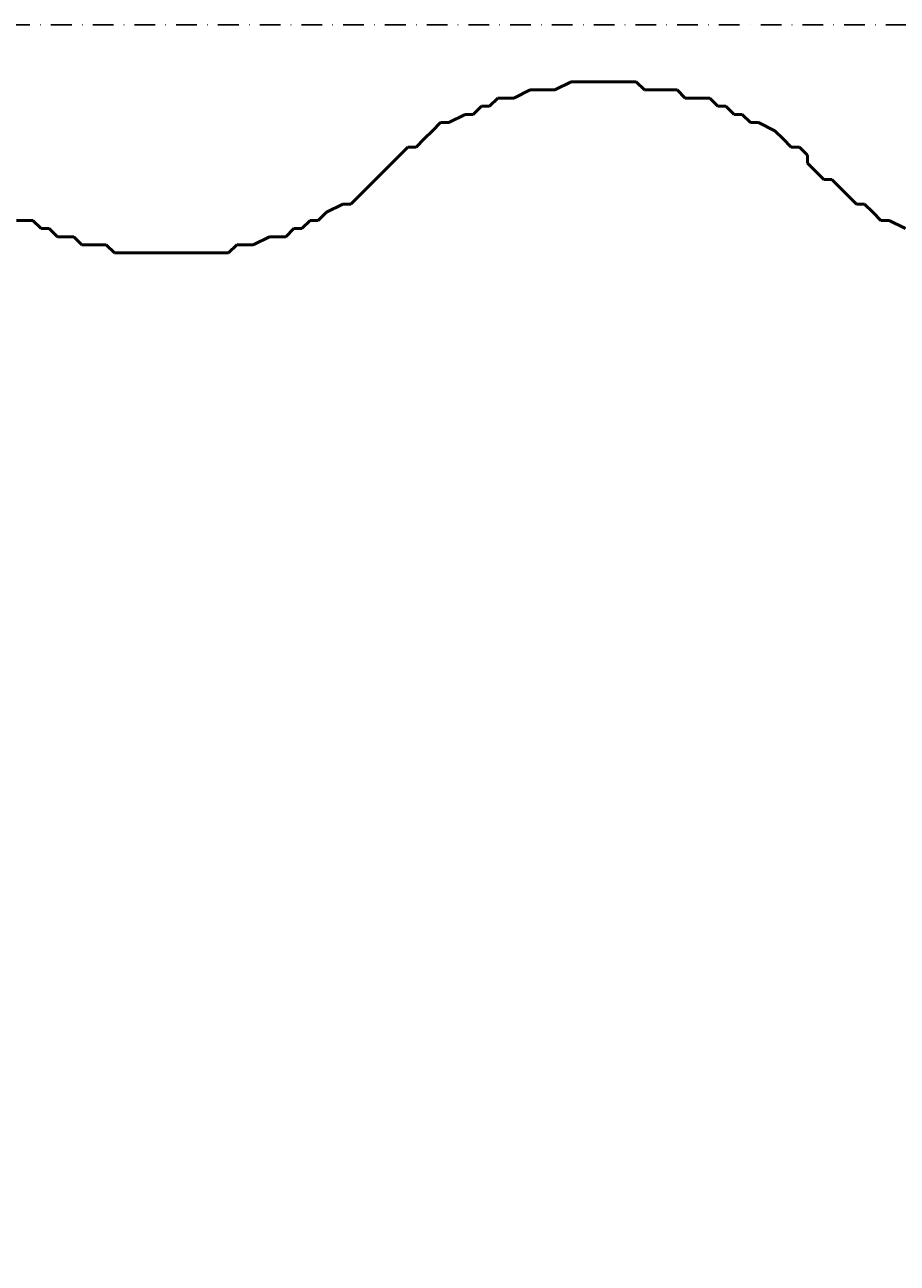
# Model space of a CAD drawing. Header units: millimetres. Extents: x 361 to 67326, y 666 to 56869.
# Tile 96 of 129: x 57639 to 57906, y 13591 to 13971. Entities that reach past the tile are written whole.
import ezdxf

# ---------------------------------------------------------------- set-up
doc = ezdxf.new("R2010")
doc.units = ezdxf.units.MM
doc.linetypes.add('DASHDOT', pattern=[25.4, 12.7, -6.35, 0, -6.35])
for name, color, linetype in [('maat', 1, 'Continuous'), ('stramien', 1, 'DASHDOT'), ('vanarris', 253, 'Continuous')]:
    doc.layers.add(name, color=color, linetype=linetype)
doc.styles.get("Standard").update_dxf_attribs({"font": 'arial.ttf'})
doc.dimstyles.new('Annotative', dxfattribs={"dimscale": 0, "dimtxt": 2, "dimasz": 2.5, "dimexe": 1.25, "dimexo": 0.625, "dimtad": 1, "dimdec": 0, "dimtxsty": 'Standard', "dimcen": 2.5, "dimadec": 0, "dimazin": 0, "dimtfac": 1, "dimtdec": 0, "dimtmove": 0, "dimatfit": 3, "dimfxl": 1, "dimarcsym": 0})

# ---------------------------------------------------------------- blocks, each defined once
blk = doc.blocks.new('*D423')
at = {"layer": 'Defpoints', "color": 0, "transparency": 16777216}
for p in [(52458.87, 13971.19), (59658.87, 13971.19), (59658.87, 13168.94)]:
    blk.add_point(p, dxfattribs=at)
at = {"layer": 'maat', "color": 0, "lineweight": -2, "transparency": 16777216}
for p, q in [((52458.87, 13908.69), (52458.87, 13043.94)), ((59658.87, 13908.69), (59658.87, 13043.94)), ((52708.87, 13168.94), (59408.87, 13168.94))]:
    blk.add_line(p, q, dxfattribs=at)
at = {"layer": 'maat', "color": 0, "transparency": 16777216}
for points in [[(52708.87, 13210.6), (52708.87, 13127.27), (52458.87, 13168.94)], [(59408.87, 13210.6), (59408.87, 13127.27), (59658.87, 13168.94)]]:
    blk.add_solid(points, dxfattribs=at)
at = {"layer": 'maat', "color": 0, "transparency": 16777216, "insert": (56058.87, 13333.55), "char_height": 200, "attachment_point": 5}
blk.add_mtext('7200', dxfattribs=at)

msp = doc.modelspace()

# ---------------------------------------------------------------- linework, layer by layer
at = {"layer": 'stramien', "color": 1, "ltscale": 0.5}
msp.add_lwpolyline([(1736.51, 13971.19), (67326.24, 13971.19)], dxfattribs=at)
at = {"layer": 'vanarris', "lineweight": 50}
for p, q in [((57801.37, 13951.19), (57806.37, 13953.69)), ((57806.37, 13953.69), (57808.87, 13953.69)), ((57808.87, 13953.69), (57811.37, 13953.69)), ((57811.37, 13953.69), (57813.87, 13953.69)), ((57813.87, 13953.69), (57818.87, 13953.69)), ((57818.87, 13953.69), (57821.37, 13953.69)), ((57821.37, 13953.69), (57823.87, 13953.69)), ((57823.87, 13953.69), (57826.37, 13953.69)), ((57826.37, 13953.69), (57828.87, 13951.19)), ((57788.87, 13948.69), (57793.87, 13951.19)), ((57793.87, 13951.19), (57796.37, 13951.19)), ((57796.37, 13951.19), (57798.87, 13951.19)), ((57798.87, 13951.19), (57801.37, 13951.19)), ((57828.87, 13951.19), (57833.87, 13951.19)), ((57833.87, 13951.19), (57836.37, 13951.19)), ((57836.37, 13951.19), (57838.87, 13951.19)), ((57838.87, 13951.19), (57841.37, 13948.69)), ((57776.37, 13943.69), (57778.87, 13946.19)), ((57778.87, 13946.19), (57781.37, 13946.19)), ((57781.37, 13946.19), (57783.87, 13948.69)), ((57783.87, 13948.69), (57786.37, 13948.69)), ((57786.37, 13948.69), (57788.87, 13948.69)), ((57841.37, 13948.69), (57846.37, 13948.69)), ((57846.37, 13948.69), (57848.87, 13948.69)), ((57848.87, 13948.69), (57851.37, 13946.19)), ((57851.37, 13946.19), (57853.87, 13946.19)), ((57853.87, 13946.19), (57856.37, 13943.69)), ((57768.87, 13941.19), (57773.87, 13943.69)), ((57773.87, 13943.69), (57776.37, 13943.69)), ((57856.37, 13943.69), (57858.87, 13943.69)), ((57858.87, 13943.69), (57861.37, 13941.19)), ((57761.37, 13936.19), (57763.87, 13938.69)), ((57763.87, 13938.69), (57766.37, 13941.19)), ((57766.37, 13941.19), (57768.87, 13941.19)), ((57861.37, 13941.19), (57863.87, 13941.19)), ((57863.87, 13941.19), (57868.87, 13938.69)), ((57868.87, 13938.69), (57871.37, 13936.19)), ((57758.87, 13933.69), (57761.37, 13936.19)), ((57871.37, 13936.19), (57873.87, 13933.69)), ((57751.37, 13928.69), (57753.87, 13931.19)), ((57753.87, 13931.19), (57756.37, 13933.69)), ((57756.37, 13933.69), (57758.87, 13933.69)), ((57873.87, 13933.69), (57876.37, 13933.69)), ((57876.37, 13933.69), (57878.87, 13931.19)), ((57878.87, 13931.19), (57878.87, 13928.69)), ((57748.87, 13926.19), (57751.37, 13928.69)), ((57878.87, 13928.69), (57881.37, 13926.19)), ((57743.87, 13921.19), (57746.37, 13923.69)), ((57746.37, 13923.69), (57748.87, 13926.19)), ((57881.37, 13926.19), (57883.87, 13923.69)), ((57883.87, 13923.69), (57886.37, 13923.69)), ((57886.37, 13923.69), (57888.87, 13921.19)), ((57738.87, 13916.19), (57741.37, 13918.69)), ((57741.37, 13918.69), (57743.87, 13921.19)), ((57888.87, 13921.19), (57891.37, 13918.69)), ((57891.37, 13918.69), (57893.87, 13916.19)), ((57731.37, 13913.69), (57736.37, 13916.19)), ((57736.37, 13916.19), (57738.87, 13916.19)), ((57893.87, 13916.19), (57896.37, 13916.19)), ((57896.37, 13916.19), (57898.87, 13913.69)), ((57636.37, 13911.19), (57641.37, 13911.19)), ((57641.37, 13911.19), (57643.87, 13908.69)), ((57723.87, 13908.69), (57726.37, 13911.19)), ((57726.37, 13911.19), (57728.87, 13911.19)), ((57728.87, 13911.19), (57731.37, 13913.69)), ((57898.87, 13913.69), (57901.37, 13911.19)), ((57901.37, 13911.19), (57903.87, 13911.19)), ((57903.87, 13911.19), (57908.87, 13908.69)), ((57643.87, 13908.69), (57646.37, 13908.69)), ((57646.37, 13908.69), (57648.87, 13906.19)), ((57718.87, 13906.19), (57721.37, 13908.69)), ((57721.37, 13908.69), (57723.87, 13908.69)), ((57648.87, 13906.19), (57651.37, 13906.19)), ((57651.37, 13906.19), (57653.87, 13906.19)), ((57653.87, 13906.19), (57656.37, 13903.69)), ((57656.37, 13903.69), (57661.37, 13903.69)), ((57661.37, 13903.69), (57663.87, 13903.69)), ((57663.87, 13903.69), (57666.37, 13901.19)), ((57701.37, 13901.19), (57703.87, 13903.69)), ((57703.87, 13903.69), (57706.37, 13903.69)), ((57706.37, 13903.69), (57708.87, 13903.69)), ((57708.87, 13903.69), (57713.87, 13906.19)), ((57713.87, 13906.19), (57716.37, 13906.19)), ((57716.37, 13906.19), (57718.87, 13906.19)), ((57666.37, 13901.19), (57668.87, 13901.19)), ((57668.87, 13901.19), (57673.87, 13901.19)), ((57673.87, 13901.19), (57676.37, 13901.19)), ((57676.37, 13901.19), (57678.87, 13901.19)), ((57678.87, 13901.19), (57681.37, 13901.19)), ((57681.37, 13901.19), (57686.37, 13901.19)), ((57686.37, 13901.19), (57688.87, 13901.19)), ((57688.87, 13901.19), (57691.37, 13901.19)), ((57691.37, 13901.19), (57693.87, 13901.19)), ((57693.87, 13901.19), (57696.37, 13901.19)), ((57696.37, 13901.19), (57701.37, 13901.19))]:
    msp.add_line(p, q, dxfattribs=at)

# ---------------------------------------------------------------- dimensions: what is measured, and where the dimension line sits
at = {"layer": 'maat'}
dim = msp.add_linear_dim(base=(59658.87, 13168.94), p1=(52458.87, 13971.19), p2=(59658.87, 13971.19), dimstyle='Annotative', dxfattribs=at)
dim.commit()
dim.dimension.update_dxf_attribs({"geometry": '*D423', "text_midpoint": (56058.87, 13333.55)})

doc.saveas('drawing.dxf')
